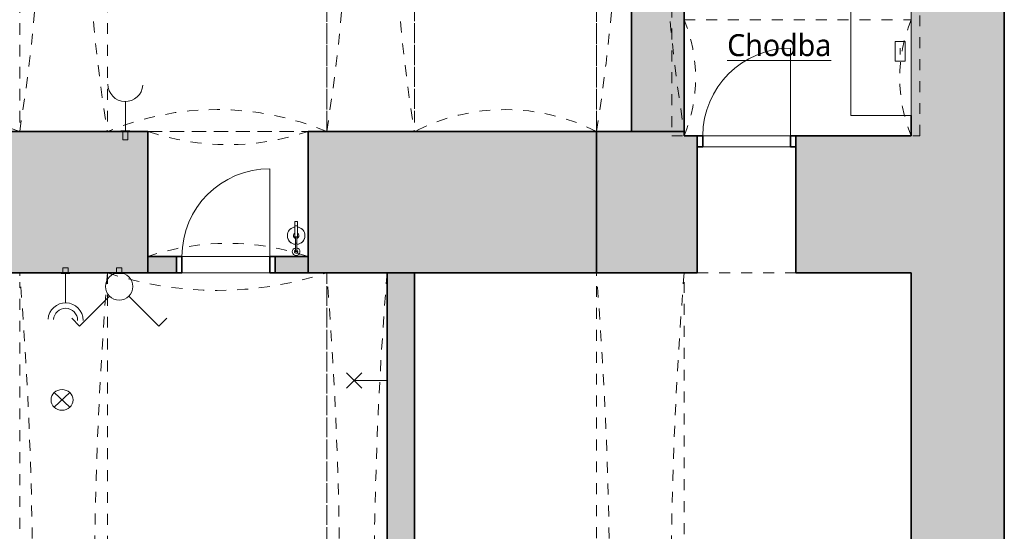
# Model space of a CAD drawing. Header units: metres. Extents: x -0.2 to 46.2, y -4.9 to 27.9.
# Tile 10 of 11: x 30.8 to 39.8, y 5.1 to 9.7. Entities that reach past the tile are written whole.
import ezdxf

# ---------------------------------------------------------------- set-up
doc = ezdxf.new("R2010")
doc.units = ezdxf.units.M
doc.linetypes.add('AV - Cerch_ 1 tecka 4mm', pattern=[0.006, 0.004, -0.001, 0, -0.001])
doc.linetypes.add('AV - Cerch_ 2 tecky 4mm', pattern=[0.008, 0.004, -0.0015, 0, -0.001, 0, -0.0015])
doc.layers.add('AV-MISTNOSTI', color=5, linetype='Continuous', lineweight=5, true_color=0x0000ff)
doc.layers.add('AV-TEXTY', color=5, linetype='Continuous', lineweight=13, true_color=0x0000ff)
doc.layers.add('AV-SRAFY', color=7, linetype='Continuous', lineweight=35)
doc.layers.add('AV-STAVBA', color=7, linetype='Continuous', lineweight=18)
doc.styles.add('Trebuchet MS_B', font='trebuc.ttf', dxfattribs={"height": 0.2})

# ---------------------------------------------------------------- blocks, each defined once
blk = doc.blocks.new('GM_Otvor s klenutým nadpražím - 6020x2000_5800-879954-1PP')
at = {"layer": 'AV-STAVBA', "color": 254, "linetype": 'AV - Cerch_ 1 tecka 4mm', "lineweight": 13, "true_color": 0xcccccc}
for p, q in [((-3.01, 0.4), (3.01, 0.4)), ((2.9265, -0.4), (-2.9265, -0.4))]:
    blk.add_line(p, q, dxfattribs=at)
for centre, start, end in [((0, 38.0904), 265.43398, 274.56602), ((0, -38.0904), 85.43398, 94.56602)]:
    blk.add_arc(centre, 37.8104, start, end, dxfattribs=at)
blk = doc.blocks.new('GM_Otvor s klenutým nadpražím - 6020x2000_5800-880466-1PP')
at = {"layer": 'AV-STAVBA', "color": 254, "linetype": 'AV - Cerch_ 1 tecka 4mm', "lineweight": 13, "true_color": 0xcccccc}
for p, q in [((-3.01, 0.4), (3.01, 0.4)), ((2.9265, -0.15), (-2.9265, -0.15))]:
    blk.add_line(p, q, dxfattribs=at)
for centre, start, end in [((0, 38.0904), 265.43398, 274.56602), ((0, -37.8404), 85.43398, 94.56602)]:
    blk.add_arc(centre, 37.8104, start, end, dxfattribs=at)
blk = doc.blocks.new('GM_Otvor s klenutým nadpražím - 4990x1950_4050-883161-1PP')
at = {"layer": 'AV-STAVBA', "color": 254, "linetype": 'AV - Cerch_ 1 tecka 4mm', "lineweight": 13, "true_color": 0xcccccc}
for p, q in [((-2.495, 0.4), (2.495, 0.4)), ((2.4115, -0.4), (-2.4115, -0.4))]:
    blk.add_line(p, q, dxfattribs=at)
for centre, start, end in [((0, 15.8626), 260.8339, 279.1661), ((0, -15.8626), 80.8339, 99.1661)]:
    blk.add_arc(centre, 15.6626, start, end, dxfattribs=at)
blk = doc.blocks.new('GM_Otvor s klenutým nadpražím_částečný - 1000x1950-1650419-1PP')
at = {"layer": 'AV-STAVBA', "color": 254, "linetype": 'AV - Cerch_ 1 tecka 4mm', "lineweight": 13, "true_color": 0xcccccc}
for p, q in [((-0.73, 0.645), (0.73, 0.645)), ((0.6465, -0.495), (-0.6465, -0.495))]:
    blk.add_line(p, q, dxfattribs=at)
for centre, start, end in [((0, 2.8054), 251.33, 288.67), ((0, -2.6554), 71.33, 108.67)]:
    blk.add_arc(centre, 2.2804, start, end, dxfattribs=at)
blk = doc.blocks.new('DO_1-L_Ocel_ - 800x1970_150-925843-1PP')
at = {"layer": 'AV-STAVBA', "color": 254, "true_color": 0xcccccc}
for p, q in [((0.4, 0.875), (0.4, 0.075)), ((-0.4, 0.075), (0.4, 0.075)), ((-0.4, -0.075), (0.4, -0.075))]:
    blk.add_line(p, q, dxfattribs=at)
at = {"layer": 'AV-STAVBA', "color": 254, "linetype": 'AV - Cerch_ 1 tecka 4mm', "true_color": 0xcccccc}
for p, q in [((-0.45, 0.075), (0.45, 0.075)), ((-0.4, 0.075), (0.4, 0.075)), ((-0.45, -0.075), (0.45, -0.075)), ((-0.4, -0.075), (0.4, -0.075))]:
    blk.add_line(p, q, dxfattribs=at)
at = {"layer": 'AV-STAVBA', "color": 254, "lineweight": 35, "true_color": 0xcccccc}
for p, q in [((-0.4, 0.075), (-0.45, 0.075)), ((-0.45, 0.075), (-0.45, -0.075)), ((-0.4, -0.075), (-0.4, 0.075)), ((0.45, 0.075), (0.4, 0.075)), ((0.4, 0.075), (0.4, -0.075)), ((0.45, -0.075), (0.45, 0.075)), ((-0.45, -0.075), (-0.4, -0.075)), ((0.4, -0.075), (0.45, -0.075))]:
    blk.add_line(p, q, dxfattribs=at)
at = {"layer": 'AV-STAVBA', "color": 254, "true_color": 0xcccccc}
blk.add_arc((0.4, 0.075), 0.8, 90, 180, dxfattribs=at)
blk = doc.blocks.new('DO_1-L_Ocel_ - 800x1970_100-1402536-1PP')
at = {"layer": 'AV-STAVBA', "color": 254, "true_color": 0xcccccc}
for p, q in [((0.4, 1.425), (0.4, 0.625)), ((-0.4, 0.625), (0.4, 0.625)), ((-0.4, 0.525), (0.4, 0.525))]:
    blk.add_line(p, q, dxfattribs=at)
at = {"layer": 'AV-STAVBA', "color": 254, "linetype": 'AV - Cerch_ 1 tecka 4mm', "true_color": 0xcccccc}
for p, q in [((-0.45, 0.625), (0.45, 0.625)), ((-0.4, 0.625), (0.4, 0.625)), ((-0.4, 0.525), (0.4, 0.525)), ((-0.45, -0.625), (0.45, -0.625))]:
    blk.add_line(p, q, dxfattribs=at)
at = {"layer": 'AV-STAVBA', "color": 254, "lineweight": 35, "true_color": 0xcccccc}
for p, q in [((-0.4, 0.625), (-0.45, 0.625)), ((-0.4, 0.525), (-0.4, 0.625)), ((0.45, 0.625), (0.4, 0.625)), ((0.4, 0.625), (0.4, 0.525)), ((-0.45, 0.525), (-0.4, 0.525)), ((0.4, 0.525), (0.45, 0.525))]:
    blk.add_line(p, q, dxfattribs=at)
at = {"layer": 'AV-STAVBA', "color": 254, "true_color": 0xcccccc}
blk.add_arc((0.4, 0.625), 0.8, 90, 180, dxfattribs=at)
blk = doc.blocks.new('GM_Otvor s klenutým nadpražím - 4990x2050_4050-1402283-1PP')
at = {"layer": 'AV-STAVBA', "color": 254, "linetype": 'AV - Cerch_ 1 tecka 4mm', "lineweight": 13, "true_color": 0xcccccc}
for p, q in [((-2.495, 0.4), (2.495, 0.4)), ((2.4115, -0.4), (-2.4115, -0.4))]:
    blk.add_line(p, q, dxfattribs=at)
for centre, start, end in [((0, 15.8626), 260.8339, 279.1661), ((0, -15.8626), 80.8339, 99.1661)]:
    blk.add_arc(centre, 15.6626, start, end, dxfattribs=at)
blk = doc.blocks.new('GM_Void_valená klenba - GM_Void_valená klenba-1524404-1PP')
at = {"layer": 'AV-STAVBA', "color": 254, "linetype": 'AV - Cerch_ 1 tecka 4mm', "lineweight": 13, "true_color": 0xcccccc}
for p, q in [((-1, 3.01), (-1, -3.01)), ((-1, 3.01), (1, 3.01)), ((1, 3.01), (1, -3.01)), ((-1, -3.01), (1, -3.01))]:
    blk.add_line(p, q, dxfattribs=at)
for centre, start, end in [((0, 6.0497), 251.79004, 288.20996), ((0, -6.0497), 71.79004, 108.20996)]:
    blk.add_arc(centre, 3.2, start, end, dxfattribs=at)
blk = doc.blocks.new('GM_Void_valená klenba - GM_Void_valená klenba-1524416-1PP')
at = {"layer": 'AV-STAVBA', "color": 254, "linetype": 'AV - Cerch_ 1 tecka 4mm', "lineweight": 13, "true_color": 0xcccccc}
for p, q in [((-0.83, 2.495), (-0.83, -2.495)), ((-0.83, 2.495), (0.83, 2.495)), ((0.83, 2.495), (0.83, -2.495)), ((-0.83, -2.495), (0.83, -2.495))]:
    blk.add_line(p, q, dxfattribs=at)
for centre, start, end in [((0, 4.1147), 242.86788, 297.13212), ((0, -4.1147), 62.86788, 117.13212)]:
    blk.add_arc(centre, 1.82, start, end, dxfattribs=at)
blk = doc.blocks.new('GM_Void_valená klenba - GM_Void_valená klenba-1524417-1PP')
at = {"layer": 'AV-STAVBA', "color": 254, "linetype": 'AV - Cerch_ 1 tecka 4mm', "lineweight": 13, "true_color": 0xcccccc}
for p, q in [((-1, 2.495), (-1, -2.495)), ((-1, 2.495), (1, 2.495)), ((1, 2.495), (1, -2.495)), ((-1, -2.495), (1, -2.495))]:
    blk.add_line(p, q, dxfattribs=at)
for centre, start, end in [((0, 4.895), 247.38014, 292.61986), ((0, -4.895), 67.38014, 112.61986)]:
    blk.add_arc(centre, 2.6, start, end, dxfattribs=at)
blk = doc.blocks.new('GM_Void_valená klenba - GM_Void_valená klenba-1524418-1PP')
at = {"layer": 'AV-STAVBA', "color": 254, "linetype": 'AV - Cerch_ 1 tecka 4mm', "lineweight": 13, "true_color": 0xcccccc}
for p, q in [((-1.115, 2.495), (-1.115, -2.495)), ((-1.115, 2.495), (1.115, 2.495)), ((1.115, 2.495), (1.115, -2.495)), ((-1.115, -2.495), (1.115, -2.495))]:
    blk.add_line(p, q, dxfattribs=at)
for centre, start, end in [((0, 5.5051), 249.67456, 290.32544), ((0, -5.5051), 69.67456, 110.32544)]:
    blk.add_arc(centre, 3.21, start, end, dxfattribs=at)
blk = doc.blocks.new('GM_Void_valená klenba - GM_Void_valená klenba-1524442-1PP')
at = {"layer": 'AV-STAVBA', "color": 254, "linetype": 'AV - Cerch_ 1 tecka 4mm', "lineweight": 13, "true_color": 0xcccccc}
for p, q in [((-0.53, 1.035), (-0.53, -1.035)), ((-0.53, 1.035), (0.53, 1.035)), ((0.53, 1.035), (0.53, -1.035)), ((-0.53, -1.035), (0.53, -1.035))]:
    blk.add_line(p, q, dxfattribs=at)
for centre, start, end in [((0, 2.3346), 247.81321, 292.18679), ((0, -2.3346), 67.81321, 112.18679)]:
    blk.add_arc(centre, 1.4035, start, end, dxfattribs=at)
blk = doc.blocks.new('GM_Hasicí přístroj - Hasici pristroj-1546942-1PP')
at = {"layer": 'AV-STAVBA', "color": 254, "lineweight": 13, "true_color": 0xcccccc}
for p, q in [((-0.0421, 0.0036), (-0.1007, 0.0036)), ((-0.0421, 0.0111), (0.0579, 0.0111)), ((-0.0421, 0.0111), (-0.0421, -0.0139)), ((0.0579, 0.0111), (0.0605, 0.0111)), ((0.0579, 0.0111), (0.0579, -0.0139)), ((0.0605, 0.0111), (0.0979, 0.0111)), ((0.0605, 0.0111), (0.0605, -0.0139)), ((0.0979, 0.0111), (0.0979, -0.0139)), ((-0.1007, -0.0064), (-0.0421, -0.0064)), ((0.0579, -0.0139), (-0.0421, -0.0139)), ((0.0605, -0.0139), (0.0579, -0.0139)), ((0.0979, -0.0139), (0.0605, -0.0139))]:
    blk.add_line(p, q, dxfattribs=at)
at = {"layer": 'AV-STAVBA', "color": 254, "lineweight": 13, "true_color": 0xcccccc, "flags": 128}
for points in [[(-0.1007, 0.0036), (-0.1035, 0.0036), (-0.1063, 0.0036), (-0.1092, 0.0036), (-0.112, 0.0036), (-0.1149, 0.0036), (-0.1177, 0.0036), (-0.1205, 0.0036), (-0.1233, 0.0036), (-0.126, 0.0036), (-0.1288, 0.0036), (-0.1315, 0.0036), (-0.1341, 0.0036), (-0.1367, 0.0036), (-0.1393, 0.0036), (-0.1418, 0.0036), (-0.1443, 0.0036), (-0.1467, 0.0036), (-0.149, 0.0036), (-0.1513, 0.0036), (-0.1535, 0.0036), (-0.1556, 0.0036), (-0.1577, 0.0036), (-0.1596, 0.0036), (-0.1615, 0.0036), (-0.1633, 0.0036), (-0.165, 0.0036), (-0.1667, 0.0036), (-0.1682, 0.0036), (-0.1696, 0.0036), (-0.1709, 0.0036), (-0.1714, 0.0036)], [(-0.1714, -0.0064), (-0.1701, -0.0064), (-0.1687, -0.0064), (-0.1673, -0.0064), (-0.1657, -0.0064), (-0.164, -0.0064), (-0.1622, -0.0064), (-0.1604, -0.0064), (-0.1584, -0.0064), (-0.1564, -0.0064), (-0.1543, -0.0064), (-0.1522, -0.0064), (-0.1499, -0.0064), (-0.1476, -0.0064), (-0.1452, -0.0064), (-0.1428, -0.0064), (-0.1403, -0.0064), (-0.1377, -0.0064), (-0.1351, -0.0064), (-0.1325, -0.0064), (-0.1298, -0.0064), (-0.1271, -0.0064), (-0.1244, -0.0064), (-0.1216, -0.0064), (-0.1188, -0.0064), (-0.116, -0.0064), (-0.1131, -0.0064), (-0.1103, -0.0064), (-0.1074, -0.0064), (-0.1046, -0.0064), (-0.1018, -0.0064), (-0.1007, -0.0064)]]:
    blk.add_lwpolyline(points, dxfattribs=at)
at = {"layer": 'AV-STAVBA', "color": 254, "lineweight": 13, "true_color": 0xcccccc}
for centre, radius, start, end in [((-0.1772, -0.0014), 0.035, 7.23753, 180), ((-0.1764, -0.0014), 0.015, 18.64917, 180), ((-0.1764, -0.0014), 0.015, 165, 180), ((-0.1764, -0.0014), 0.015, 105, 134.93615), ((-0.1714, -0.0014), 0.005, 150, 180), ((-0.1714, -0.0014), 0.005, 90, 120), ((-0.1764, -0.0014), 0.015, 45.06385, 75), ((-0.1764, -0.0014), 0.015, 18.64917, 44.93615), ((-0.0307, -0.0014), 0.08, 90, 176.37662), ((-0.0307, -0.0014), 0.08, 159.97132, 176.42822), ((-0.0307, -0.0014), 0.08, 114.97132, 155.02868), ((-0.0307, -0.0014), 0.08, 90, 110.02868), ((-0.0307, -0.0014), 0.025, 90, 169.20034), ((-0.0307, -0.0014), 0.08, 69.97132, 90), ((-0.0307, -0.0014), 0.08, 9.18677, 90), ((-0.0307, -0.0014), 0.025, 30, 90), ((-0.0307, -0.0014), 0.08, 24.97132, 65.02868), ((-0.0307, -0.0014), 0.08, 9.05555, 20.02868), ((-0.1772, -0.0014), 0.035, 180, 351.96894), ((-0.1764, -0.0014), 0.015, 174.95011, 180), ((-0.1764, -0.0014), 0.015, 180, 185.04989), ((-0.1764, -0.0014), 0.015, 180, 224.93615), ((-0.1764, -0.0014), 0.015, 180, 341.97651), ((-0.1764, -0.0014), 0.015, 240, 270), ((-0.1714, -0.0014), 0.005, 180, 210), ((-0.1714, -0.0014), 0.005, 240, 285), ((-0.1764, -0.0014), 0.015, 330, 341.97651), ((-0.0307, -0.0014), 0.08, 183.5619, 200.02868), ((-0.0307, -0.0014), 0.08, 183.6137, 270), ((-0.0307, -0.0014), 0.08, 204.97132, 245.02868), ((-0.0307, -0.0014), 0.08, 249.97132, 270), ((-0.0307, -0.0014), 0.025, 190.79953, 270), ((-0.0307, -0.0014), 0.025, 270, 330), ((-0.0307, -0.0014), 0.08, 270, 350.81323), ((-0.0307, -0.0014), 0.08, 270, 290.02868), ((-0.0307, -0.0014), 0.08, 294.97132, 335.02868), ((-0.0307, -0.0014), 0.08, 339.97132, 350.94445)]:
    blk.add_arc(centre, radius, start, end, dxfattribs=at)
for points, knots in [([(-0.1764, -0.0014), (-0.1764, -0.0009), (-0.1762, 0.0003), (-0.1753, 0.0019), (-0.1742, 0.0028), (-0.1731, 0.0033), (-0.1725, 0.0034), (-0.1723, 0.0035)], [0, 0, 0, 0, 0.1111111, 0.2222222, 0.3333333, 0.3888889, 0.4444444, 0.4444444, 0.4444444, 0.4444444]), ([(-0.1689, -0.0058), (-0.1692, -0.0059), (-0.1697, -0.0062), (-0.1705, -0.0064), (-0.1714, -0.0065), (-0.1723, -0.0064), (-0.1731, -0.0062), (-0.1742, -0.0057), (-0.1753, -0.0047), (-0.1762, -0.0032), (-0.1764, -0.002), (-0.1764, -0.0014)], [0.3333333, 0.3333333, 0.3333333, 0.3333333, 0.3888889, 0.4444444, 0.5, 0.5555556, 0.6111111, 0.6666667, 0.7777778, 0.8888889, 1, 1, 1, 1])]:
    blk.add_open_spline(points, degree=3, knots=knots, dxfattribs=at)
for points in [[(-0.1004, -0.0014), (-0.1004, -0.0009), (-0.1004, 0.0003), (-0.1005, 0.0018), (-0.1005, 0.003), (-0.1006, 0.0034), (-0.1006, 0.0035)], [(-0.1006, -0.0064), (-0.1006, -0.0063), (-0.1005, -0.0059), (-0.1005, -0.0047), (-0.1004, -0.0032), (-0.1004, -0.002), (-0.1004, -0.0014)]]:
    blk.add_open_spline(points, degree=3, dxfattribs=at)
blk = doc.blocks.new('D0089 - 1514 - OÚPSŘ_Benešova_rvt-1-1PP')
at = {"layer": 'AV-SRAFY', "lineweight": 5, "true_color": 0xcccccc}
h = blk.add_hatch(color=254, dxfattribs=at)
h.paths.add_polyline_path([(36.8448, 8.7082), (36.8448, 9.8982), (36.3648, 9.8982), (36.3648, 8.7082)])
h.paths.add_polyline_path([(36.8448, 12.3482), (36.8448, 13.6982), (36.3648, 13.6982), (36.3648, 12.3482)])
for points in [[(39.7648, 1.3982), (39.7648, 13.0482), (38.9148, 13.0482), (38.9148, 1.3982)], [(30.7848, 7.4182), (31.5848, 7.4182), (31.5848, 8.7082), (30.7848, 8.7082), (30.7848, 7.4398)], [(34.3848, 7.4182), (34.3848, 8.7082), (33.5848, 8.7082), (33.5848, 7.4182)], [(36.0448, 7.4182), (36.8448, 7.4182), (36.8448, 8.7082), (36.0448, 8.7082), (36.0448, 7.4398)], [(34.1348, 1.3982), (34.3848, 1.3982), (34.3848, 7.4182), (34.1348, 7.4182), (34.1348, 4.5515)]]:
    blk.add_hatch(color=254, dxfattribs=at).paths.add_polyline_path(points)
at = {"layer": 'AV-SRAFY', "lineweight": 18, "true_color": 0xcccccc}
h = blk.add_hatch(color=254, dxfattribs=at)
h.paths.add_polyline_path([(36.8448, 7.4182), (36.8448, 8.7082), (34.3848, 8.7082), (34.3848, 7.4182), (35.534, 7.4182)])
h.paths.add_polyline_path([(28.9948, 7.4182), (28.9948, 8.7082), (28.5548, 8.7082), (28.5548, 7.4182)])
h.paths.add_polyline_path([(27.7548, 7.4182), (27.7548, 8.7082), (25.4748, 8.7082), (25.4748, 7.4182), (27.4548, 7.4182)])
h.paths.add_polyline_path([(17.9148, 7.4182), (24.6748, 7.4182), (24.6748, 8.7082), (17.9148, 8.7082), (17.9148, 7.4398)])
h.paths.add_polyline_path([(30.7848, 7.4182), (30.7848, 8.7082), (30.6748, 8.7082), (30.6748, 7.4182)])
h.paths.add_polyline_path([(31.5848, 7.4182), (31.9548, 7.4182), (31.9548, 8.7082), (31.5848, 8.7082), (31.5848, 7.4398)])
h.paths.add_polyline_path([(33.4148, 7.4182), (33.5848, 7.4182), (33.5848, 8.7082), (33.4148, 8.7082), (33.4148, 7.4398)])
h = blk.add_hatch(color=254, dxfattribs=at)
h.paths.add_polyline_path([(37.8648, 7.4182), (38.9148, 7.4182), (38.9148, 8.6682), (37.8648, 8.6682), (37.8648, 7.4398)])
h.paths.add_polyline_path([(36.9648, 7.4182), (36.9648, 8.6682), (36.8448, 8.6682), (36.8448, 7.4182)])
h = blk.add_hatch(color=254, dxfattribs=at)
h.paths.add_polyline_path([(31.9548, 7.4182), (32.2148, 7.4182), (32.2148, 7.5682), (31.9548, 7.5682), (31.9548, 7.4398)])
h.paths.add_polyline_path([(33.1148, 7.4182), (33.4148, 7.4182), (33.4148, 7.5682), (33.1148, 7.5682), (33.1148, 7.4398)])
at = {"layer": 'AV-STAVBA', "color": 254, "lineweight": 35, "true_color": 0xcccccc}
for p, q in [((39.7648, 1.3982), (39.7648, 13.0482)), ((36.3648, 8.7082), (36.3648, 9.8982)), ((36.8448, 8.7082), (36.8448, 9.8982)), ((38.9148, 8.6682), (38.9148, 8.8547)), ((30.7848, 8.7082), (30.6748, 8.7082)), ((31.5848, 8.7082), (30.7848, 8.7082)), ((31.9548, 8.7082), (31.5848, 8.7082)), ((31.9548, 7.4182), (31.9548, 8.7082)), ((33.5848, 8.7082), (33.4148, 8.7082)), ((33.4148, 8.7082), (33.4148, 7.4182)), ((34.3848, 8.7082), (33.5848, 8.7082)), ((36.3648, 8.7082), (34.3848, 8.7082)), ((36.8448, 8.7082), (36.0448, 8.7082)), ((36.0448, 8.7082), (36.0448, 7.4182)), ((36.8448, 8.6682), (36.8448, 8.7082)), ((36.8448, 8.7082), (36.8448, 8.6682)), ((36.9648, 8.6682), (36.8448, 8.6682)), ((36.9648, 7.4182), (36.9648, 8.6682)), ((38.9148, 8.6682), (37.8648, 8.6682)), ((37.8648, 8.6682), (37.8648, 7.4182)), ((32.2148, 7.5682), (31.9548, 7.5682)), ((31.9548, 7.5682), (31.9548, 7.4182)), ((32.2148, 7.4182), (32.2148, 7.5682)), ((33.4148, 7.5682), (33.1148, 7.5682)), ((33.1148, 7.5682), (33.1148, 7.4182)), ((33.4148, 7.4182), (33.4148, 7.5682)), ((30.6748, 7.4182), (30.7848, 7.4182)), ((31.5848, 7.4182), (30.7848, 7.4182)), ((31.5848, 7.4182), (31.9548, 7.4182)), ((31.9548, 7.4182), (32.2148, 7.4182)), ((33.1148, 7.4182), (33.4148, 7.4182)), ((33.4148, 7.4182), (33.5848, 7.4182)), ((34.3848, 7.4182), (33.5848, 7.4182)), ((34.3848, 7.4182), (34.1348, 7.4182)), ((34.1348, 1.3982), (34.1348, 7.4182)), ((34.3848, 7.4182), (36.8448, 7.4182)), ((34.3848, 7.4182), (34.3848, 1.3982)), ((36.8448, 7.4182), (36.0448, 7.4182)), ((36.8448, 7.4182), (36.9648, 7.4182)), ((37.8648, 7.4182), (38.9148, 7.4182)), ((38.9148, 1.3982), (38.9148, 7.4182))]:
    blk.add_line(p, q, dxfattribs=at)
at = {"layer": 'AV-STAVBA', "color": 254, "linetype": 'AV - Cerch_ 2 tecky 4mm', "true_color": 0xcccccc}
for p, q in [((36.7311, 9.8482), (36.7311, 8.6682)), ((38.9948, 8.6682), (38.9948, 9.8506)), ((36.7311, 8.6682), (38.9948, 8.6682))]:
    blk.add_line(p, q, dxfattribs=at)
at = {"layer": 'AV-STAVBA', "color": 254, "true_color": 0xcccccc}
for p, q in [((37.0148, 8.6682), (37.8148, 8.6682)), ((32.2648, 7.5682), (33.0648, 7.5682)), ((33.0648, 7.4182), (32.2648, 7.4182))]:
    blk.add_line(p, q, dxfattribs=at)
at = {"layer": 'AV-STAVBA', "color": 254, "lineweight": 18, "true_color": 0xcccccc}
for name, p in [('GM_Void_valená klenba - GM_Void_valená klenba-1524418-1PP', (29.6698, 11.2032)), ('GM_Void_valená klenba - GM_Void_valená klenba-1524417-1PP', (32.5848, 11.2032)), ('GM_Void_valená klenba - GM_Void_valená klenba-1524416-1PP', (35.2148, 11.2032)), ('DO_1-L_Ocel_ - 800x1970_100-1402536-1PP', (37.4148, 8.0432)), ('GM_Otvor s klenutým nadpražím_částečný - 1000x1950-1650419-1PP', (32.6848, 8.0632)), ('DO_1-L_Ocel_ - 800x1970_150-925843-1PP', (32.6648, 7.4932)), ('GM_Void_valená klenba - GM_Void_valená klenba-1524404-1PP', (32.5848, 4.4082))]:
    blk.add_blockref(name, p, dxfattribs=at)
for name, p, rotation in [('GM_Otvor s klenutým nadpražím - 4990x1950_4050-883161-1PP', (31.1848, 11.2032), 269.9999999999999), ('GM_Otvor s klenutým nadpražím - 4990x1950_4050-883161-1PP', (33.9848, 11.2032), 89.99999999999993), ('GM_Otvor s klenutým nadpražím - 4990x2050_4050-1402283-1PP', (36.4448, 11.2032), 89.99999999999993), ('GM_Void_valená klenba - GM_Void_valená klenba-1524442-1PP', (37.8798, 9.1982), 89.9999999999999), ('GM_Hasicí přístroj - Hasici pristroj-1546942-1PP', (33.3048, 7.7882), 89.9999999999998), ('GM_Otvor s klenutým nadpražím - 6020x2000_5800-879954-1PP', (31.1848, 4.4082), 269.9999999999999), ('GM_Otvor s klenutým nadpražím - 6020x2000_5800-880466-1PP', (33.9848, 4.4082), 89.99999999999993), ('GM_Otvor s klenutým nadpražím - 6020x2000_5800-879954-1PP', (36.4448, 4.4082), 89.99999999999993)]:
    blk.add_blockref(name, p, dxfattribs=dict(at, rotation=rotation))
blk = doc.blocks.new('EF_Vypínač - Dvojklapka-835340-1PP')
at = {"layer": 'AV-STAVBA'}
for p, q in [((8.057, 7.4582), (8.057, 7.4532)), ((8.137, 7.4582), (8.057, 7.4582)), ((8.073, 7.5032), (8.073, 7.4582)), ((8.121, 7.5032), (8.073, 7.5032)), ((8.121, 7.4582), (8.121, 7.5032)), ((8.137, 7.4532), (8.137, 7.4582)), ((8.057, 7.4532), (8.137, 7.4532)), ((8.127, 7.4532), (8.067, 7.4532)), ((8.067, 7.4532), (8.127, 7.4532))]:
    blk.add_line(p, q, dxfattribs=at)
blk = doc.blocks.new('EF_Zásuvka - Jednozásuvka-V3-1PP')
at = {"layer": 'AV-STAVBA'}
for p, q in [((17.9148, 6.2096), (17.9198, 6.2096)), ((17.9148, 6.1296), (17.9148, 6.2096)), ((17.9198, 6.2096), (17.9198, 6.1296)), ((17.9198, 6.1996), (17.9198, 6.1396)), ((17.9198, 6.1396), (17.9198, 6.1996)), ((17.9198, 6.1996), (17.9198, 6.1396)), ((17.8398, 6.1936), (17.9148, 6.1936)), ((17.8398, 6.1456), (17.8398, 6.1936)), ((17.9148, 6.1456), (17.8398, 6.1456)), ((17.9198, 6.1296), (17.9148, 6.1296)), ((17.9198, 6.1446), (17.9198, 6.1946)), ((17.9198, 6.1516), (17.9198, 6.1896)), ((17.9198, 6.1516), (17.9198, 6.1896)), ((17.9198, 6.1821), (17.9198, 6.1784)), ((17.9198, 6.1821), (17.9198, 6.1784)), ((17.9198, 6.1684), (17.9198, 6.1721)), ((17.9198, 6.1684), (17.9198, 6.1721)), ((17.9198, 6.1584), (17.9198, 6.1621)), ((17.9198, 6.1584), (17.9198, 6.1621))]:
    blk.add_line(p, q, dxfattribs=at)
blk = doc.blocks.new('EF_Zásuvka - Dvojzásuvka-840806-1PP')
at = {"layer": 'AV-STAVBA'}
for p, q in [((31.1789, 7.4632), (31.1789, 7.4182)), ((31.2269, 7.4632), (31.1789, 7.4632)), ((31.2269, 7.4182), (31.2269, 7.4632)), ((31.1629, 7.4182), (31.1629, 7.4132)), ((31.2429, 7.4182), (31.1629, 7.4182)), ((31.1629, 7.4132), (31.2429, 7.4132)), ((31.1729, 7.4132), (31.2329, 7.4132)), ((31.2329, 7.4132), (31.1729, 7.4132)), ((31.1729, 7.4132), (31.2329, 7.4132)), ((31.2329, 7.4132), (31.1729, 7.4132)), ((31.1779, 7.4132), (31.2279, 7.4132)), ((31.1779, 7.4132), (31.2279, 7.4132)), ((31.1829, 7.4132), (31.2209, 7.4132)), ((31.1829, 7.4132), (31.2209, 7.4132)), ((31.1829, 7.4132), (31.2209, 7.4132)), ((31.1829, 7.4132), (31.2209, 7.4132)), ((31.1941, 7.4132), (31.1904, 7.4132)), ((31.1941, 7.4132), (31.1904, 7.4132)), ((31.1954, 7.4132), (31.1917, 7.4132)), ((31.1954, 7.4132), (31.1917, 7.4132)), ((31.2004, 7.4132), (31.2041, 7.4132)), ((31.2004, 7.4132), (31.2041, 7.4132)), ((31.2054, 7.4132), (31.2091, 7.4132)), ((31.2054, 7.4132), (31.2091, 7.4132)), ((31.209, 7.4132), (31.2128, 7.4132)), ((31.209, 7.4132), (31.2128, 7.4132)), ((31.2104, 7.4132), (31.2141, 7.4132)), ((31.2104, 7.4132), (31.2141, 7.4132)), ((31.2429, 7.4132), (31.2429, 7.4182))]:
    blk.add_line(p, q, dxfattribs=at)
blk = doc.blocks.new('EE_FB_Rozvaděč na stěnu - 1200x2000-862559-1PP')
at = {"layer": 'AV-STAVBA'}
for p, q in [((38.3648, 8.8547), (38.3648, 10.0247)), ((38.9148, 10.0247), (38.3648, 10.0247)), ((38.9148, 10.0247), (38.9148, 8.8547)), ((38.3648, 8.8547), (38.9148, 8.8547))]:
    blk.add_line(p, q, dxfattribs=at)
at = {"layer": 'AV-STAVBA', "color": 5, "lineweight": 13, "true_color": 0x0000ff}
for p, q in [((38.77, 9.5297), (38.77, 9.3497)), ((38.86, 9.5297), (38.77, 9.5297)), ((38.86, 9.3497), (38.86, 9.5297)), ((38.8148, 9.4697), (38.8148, 9.4097)), ((38.77, 9.3497), (38.86, 9.3497))]:
    blk.add_line(p, q, dxfattribs=at)
blk = doc.blocks.new('LF_kulový vrchlík - 80_200-890111-1PP')
at = {"layer": 'AV-STAVBA', "color": 5, "true_color": 0x0000ff}
for p, q in [((5.0755, 26.5987), (4.9341, 26.4572)), ((5.0755, 26.4572), (4.9341, 26.5987)), ((5.3032, 26.5279), (5.0048, 26.5279))]:
    blk.add_line(p, q, dxfattribs=at)
blk = doc.blocks.new('LF_kulový vrchlík - 80_200-V5-1PP')
at = {"layer": 'AV-STAVBA', "color": 5, "true_color": 0x0000ff}
for p, q in [((31.1004, 6.3256), (31.2418, 6.1919)), ((31.2418, 6.3256), (31.1004, 6.1919))]:
    blk.add_line(p, q, dxfattribs=at)
blk.add_ellipse((31.1711, 6.2587), major_axis=(0.1, 0), ratio=0.945833, dxfattribs=at)

msp = doc.modelspace()

# ---------------------------------------------------------------- linework, layer by layer
at = {"layer": 'AV-TEXTY', "lineweight": 5}
for p, q in [((31.7485, 8.9814), (31.7485, 8.7082)), ((31.2029, 7.145), (31.2029, 7.4182)), ((31.6041, 7.2048), (31.3314, 6.9322)), ((31.6041, 7.2048), (31.5744, 7.1751)), ((31.7809, 7.2048), (32.0535, 6.9322)), ((31.3314, 6.9322), (31.2595, 7.0041)), ((32.0535, 6.9322), (32.1254, 7.0041))]:
    msp.add_line(p, q, dxfattribs=at)
msp.add_circle((31.6925, 7.2932), 0.125, dxfattribs=at)
for centre, radius, start, end in [((31.7485, 9.1414), 0.16, 180, 356.41054), ((31.2029, 6.985), 0.16, 360, 176.41054), ((31.2029, 6.985), 0.11, 360, 176.41054)]:
    msp.add_arc(centre, radius, start, end, dxfattribs=at)

# ---------------------------------------------------------------- block references
at = {"lineweight": 5}
msp.add_blockref('D0089 - 1514 - OÚPSŘ_Benešova_rvt-1-1PP', (0, 0), dxfattribs=at)
at = {"layer": 'AV-STAVBA', "color": 5, "lineweight": 13, "true_color": 0x0000ff}
msp.add_blockref('EE_FB_Rozvaděč na stěnu - 1200x2000-862559-1PP', (0, 0), dxfattribs=at)
at = {"layer": 'AV-STAVBA', "rotation": 89.99999999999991}
msp.add_blockref('EF_Zásuvka - Jednozásuvka-V3-1PP', (37.9181, -9.2066), dxfattribs=at)
at = {"layer": 'AV-STAVBA'}
for name, p in [('EF_Zásuvka - Dvojzásuvka-840806-1PP', (0, 0)), ('EF_Vypínač - Dvojklapka-835340-1PP', (23.5955, -0.04))]:
    msp.add_blockref(name, p, dxfattribs=at)
at = {"layer": 'AV-STAVBA', "color": 5, "true_color": 0x0000ff}
for name, p in [('LF_kulový vrchlík - 80_200-890111-1PP', (28.83, -20.0917)), ('LF_kulový vrchlík - 80_200-V5-1PP', (0, 0))]:
    msp.add_blockref(name, p, dxfattribs=at)

# ---------------------------------------------------------------- texts
at = {"layer": 'AV-MISTNOSTI', "insert": (37.237, 9.5962), "char_height": 0.2, "width": 1.186497, "attachment_point": 1, "style": 'Trebuchet MS_B'}
msp.add_mtext('\\LChodba', dxfattribs=at)

doc.saveas('drawing.dxf')
